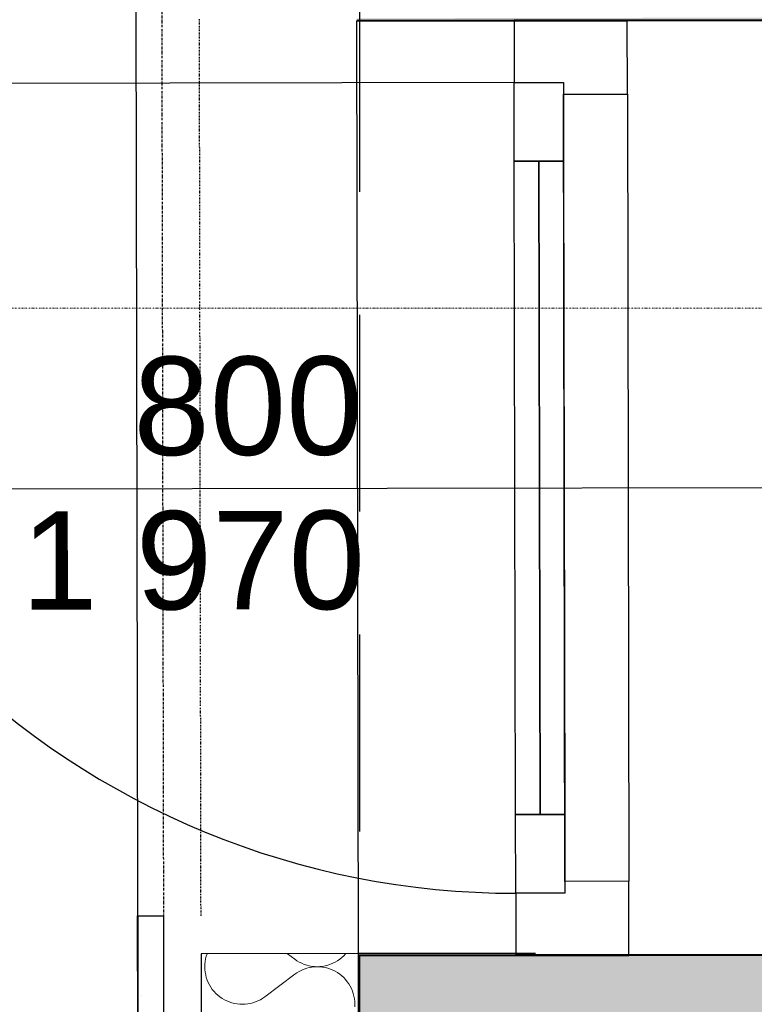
# Model space of a CAD drawing. Header units: millimetres. Extents: x -28761 to 4793, y -4271 to 20239.
# Tile 197 of 256: x -11324 to -10577, y 13847 to 14848. Entities that reach past the tile are written whole.
import ezdxf

# ---------------------------------------------------------------- set-up
doc = ezdxf.new("R2010")
doc.units = ezdxf.units.MM
doc.header["$MEASUREMENT"] = 0
for name, pattern in [('Wipeout_Contour', [1000, 0, -1000]), ('Čerchovaná M', [4.5, 2.5, -0.85, 0.3, -0.85]), ('Čerchovaná S', [3.5, 1.5, -0.85, 0.3, -0.85]), ('Čárkovaná', [325, 200, -125])]:
    doc.linetypes.add(name, pattern=pattern)
for name, color, linetype in [('5._POHLED ZÁPADNÍ_1_Konstrukce - nenosné', 7, 'Continuous'), ('5._POHLED ZÁPADNÍ_1_Konstrukce - nosné', 7, 'Continuous'), ('5._POHLED ZÁPADNÍ_1_Nové_Konstrukce - nenosné', 7, 'Continuous'), ('5._POHLED ZÁPADNÍ_1_Nové_Konstrukce - nosné', 7, 'Continuous'), ('5._POHLED ZÁPADNÍ_1_Nové_Kresby a obrázky', 7, 'Continuous'), ('5._POHLED ZÁPADNÍ_1_Nové_Otvory – Dveře', 7, 'Continuous'), ('5._POHLED ZÁPADNÍ_1_Nové_Otvory – Značky dveří', 7, 'Continuous'), ('5._POHLED ZÁPADNÍ_1_Nové_Výplně - Povrchové', 7, 'Continuous'), ('5._POHLED ZÁPADNÍ_1_Nové_Výplně – Řezové', 7, 'Continuous'), ('5._POHLED ZÁPADNÍ_1_Nové_ZJEDNODUŠENÝ DVŮR', 7, 'Continuous'), ('5._POHLED ZÁPADNÍ_1_Otvory – Značky dveří', 7, 'Continuous'), ('5._POHLED ZÁPADNÍ_1_Výplně – Řezové', 7, 'Continuous'), ('5._POHLED ZÁPADNÍ_1_Značky - řezy', 7, 'Continuous')]:
    doc.layers.add(name, color=color, linetype=linetype)
doc.styles.add('GENEROVANÝ_STYL_1', font='txt')

# ---------------------------------------------------------------- blocks, each defined once
blk = doc.blocks.new('*X34', base_point=(-30186.7, -6515.3))
at = {"layer": '5._POHLED ZÁPADNÍ_1_Nové_Výplně – Řezové', "color": 21, "linetype": 'Continuous', "lineweight": 20, "true_color": 0xffaaaa}
for p, q in [((-11134.7, 13893.1), (-11135.1, 13890.5)), ((-11134, 13895.8), (-11134.7, 13893.1)), ((-11133.2, 13898.2), (-11134, 13895.8)), ((-11051.6, 13898.4), (-11044.1, 13892.8)), ((-11044.1, 13892.8), (-11041.9, 13891.3)), ((-11041.9, 13891.3), (-11039.5, 13889.9)), ((-11003, 13889.9), (-11000.7, 13891.3)), ((-11000.7, 13891.3), (-10998.4, 13892.9)), ((-10998.4, 13892.9), (-10996.3, 13894.6)), ((-10996.3, 13894.6), (-10994.3, 13896.4)), ((-10994.3, 13896.4), (-10992.5, 13898.4)), ((-10992.5, 13898.4), (-10992.4, 13898.5)), ((-11135.4, 13887.8), (-11135.5, 13885)), ((-11135.5, 13885), (-11135.4, 13882.3)), ((-11135.1, 13890.5), (-11135.4, 13887.8)), ((-11135.4, 13882.3), (-11135.1, 13879.6)), ((-11039.5, 13889.9), (-11037.1, 13888.7)), ((-11037.1, 13881.8), (-11039.5, 13880.5)), ((-11037.1, 13888.7), (-11034.6, 13887.6)), ((-11034.6, 13882.8), (-11037.1, 13881.8)), ((-11034.6, 13887.6), (-11032, 13886.8)), ((-11032, 13883.7), (-11034.6, 13882.8)), ((-11032, 13886.8), (-11029.4, 13886.1)), ((-11029.4, 13884.4), (-11032, 13883.7)), ((-11029.4, 13886.1), (-11026.7, 13885.6)), ((-11026.7, 13884.8), (-11029.4, 13884.4)), ((-11026.7, 13885.6), (-11024, 13885.3)), ((-11024, 13885.1), (-11026.7, 13884.8)), ((-11024, 13885.3), (-11021.3, 13885.2)), ((-11021.3, 13885.2), (-11024, 13885.1)), ((-11021.3, 13885.2), (-11018.5, 13885.3)), ((-11018.5, 13885.2), (-11021.3, 13885.2)), ((-11018.5, 13885.3), (-11015.8, 13885.6)), ((-11015.8, 13884.9), (-11018.5, 13885.2)), ((-11015.8, 13885.6), (-11013.2, 13886.1)), ((-11013.2, 13884.4), (-11015.8, 13884.9)), ((-11013.2, 13886.1), (-11010.5, 13886.8)), ((-11010.5, 13883.7), (-11013.2, 13884.4)), ((-11010.5, 13886.8), (-11007.9, 13887.7)), ((-11007.9, 13882.9), (-11010.5, 13883.7)), ((-11007.9, 13887.7), (-11005.4, 13888.7)), ((-11005.4, 13881.8), (-11007.9, 13882.9)), ((-11005.4, 13888.7), (-11003, 13889.9)), ((-11003, 13880.6), (-11005.4, 13881.8)), ((-11135.1, 13879.6), (-11134.6, 13876.9)), ((-11134.6, 13876.9), (-11134, 13874.3)), ((-11134, 13874.3), (-11133.1, 13871.7)), ((-11133.1, 13871.7), (-11132.1, 13869.2)), ((-11074.5, 13854.7), (-11044.1, 13877.6)), ((-11041.9, 13879.1), (-11044.1, 13877.6)), ((-11039.5, 13880.5), (-11041.9, 13879.1)), ((-11000.6, 13879.2), (-11003, 13880.6)), ((-10998.4, 13877.7), (-11000.6, 13879.2)), ((-10996.3, 13876), (-10998.4, 13877.7)), ((-10994.3, 13874.1), (-10996.3, 13876)), ((-10992.4, 13872.2), (-10994.3, 13874.1)), ((-10990.7, 13870), (-10992.4, 13872.2)), ((-11132.1, 13869.2), (-11130.8, 13866.8)), ((-11130.8, 13866.8), (-11129.4, 13864.5)), ((-11129.4, 13864.5), (-11127.9, 13862.2)), ((-11127.9, 13862.2), (-11126.2, 13860.1)), ((-10989.2, 13867.8), (-10990.7, 13870)), ((-10987.8, 13865.5), (-10989.2, 13867.8)), ((-10986.6, 13863), (-10987.8, 13865.5)), ((-10985.5, 13860.5), (-10986.6, 13863)), ((-11126.2, 13860.1), (-11124.3, 13858.1)), ((-11124.3, 13858.1), (-11122.3, 13856.3)), ((-11122.3, 13856.3), (-11120.2, 13854.6)), ((-11120.2, 13854.6), (-11118, 13853)), ((-11118, 13853), (-11115.6, 13851.6)), ((-11115.6, 13851.6), (-11113.2, 13850.4)), ((-11081.5, 13850.5), (-11079.1, 13851.7)), ((-11079.1, 13851.7), (-11076.7, 13853.1)), ((-11076.7, 13853.1), (-11074.5, 13854.7)), ((-10984.6, 13858), (-10985.5, 13860.5)), ((-10984, 13855.3), (-10984.6, 13858)), ((-10983.5, 13852.6), (-10984, 13855.3)), ((-10983.2, 13849.9), (-10983.5, 13852.6)), ((-11113.2, 13850.4), (-11110.7, 13849.4)), ((-11110.7, 13849.4), (-11108.1, 13848.5)), ((-11108.1, 13848.5), (-11105.4, 13847.9)), ((-11105.4, 13847.9), (-11102.8, 13847.4)), ((-11102.8, 13847.4), (-11100.1, 13847.1)), ((-11100.1, 13847.1), (-11097.3, 13847)), ((-11097.3, 13847), (-11094.6, 13847.1)), ((-11094.6, 13847.1), (-11091.9, 13847.4)), ((-11091.9, 13847.4), (-11089.2, 13847.9)), ((-11089.2, 13847.9), (-11086.6, 13848.6)), ((-11086.6, 13848.6), (-11084, 13849.5)), ((-11084, 13849.5), (-11081.5, 13850.5)), ((-10983.1, 13847.2), (-10983.2, 13849.9)), ((-10983.2, 13844.5), (-10983.1, 13847.2))]:
    blk.add_line(p, q, dxfattribs=at)

msp = doc.modelspace()

# ---------------------------------------------------------------- hatches: boundary and pattern name
at = {"layer": '5._POHLED ZÁPADNÍ_1_Výplně – Řezové', "linetype": 'Continuous', "lineweight": 13}
for points in [[(-10981.2, 14849.2), (-10981.2, 14846.6), (-10531.2, 14847.4), (-10531.3, 14850)], [(-10979.5, 13896.6), (-10978, 13084.4), (-10528, 13085.2), (-10529.5, 13897.4)]]:
    msp.add_hatch(color=254, dxfattribs=at).paths.add_polyline_path(points)

# ---------------------------------------------------------------- linework, layer by layer
at = {"layer": '5._POHLED ZÁPADNÍ_1_Konstrukce - nosné', "color": 7, "linetype": 'Continuous', "lineweight": 50}
for p, q in [((-10981.2, 14846.6), (-10821.2, 14846.9)), ((-10821.2, 14846.9), (-10706.2, 14847.1)), ((-10706.2, 14847.1), (-10531.2, 14847.4)), ((-10979.5, 13896.6), (-10819.5, 13896.9)), ((-10819.5, 13896.9), (-10704.5, 13897.1)), ((-10704.5, 13897.1), (-10529.5, 13897.4))]:
    msp.add_line(p, q, dxfattribs=at)
at = {"layer": '5._POHLED ZÁPADNÍ_1_Konstrukce - nosné', "color": 7, "linetype": 'Continuous', "lineweight": 50, "flags": 128}
msp.add_lwpolyline([(-10979.5, 13896.6), (-10978, 13084.4)], dxfattribs=at)
at = {"layer": '5._POHLED ZÁPADNÍ_1_Nové_Kresby a obrázky', "color": 1, "linetype": 'Čerchovaná S', "lineweight": 25}
msp.add_line((-11139.4, 13936.9), (-11141, 14848.9), dxfattribs=at)
at = {"layer": '5._POHLED ZÁPADNÍ_1_Nové_Otvory – Dveře', "color": 1, "linetype": 'Continuous', "lineweight": 25}
for p, q in [((-10981.2, 14846.6), (-10821.2, 14846.9)), ((-10979.5, 13896.6), (-10981.2, 14846.6)), ((-10706.2, 14847.1), (-10821.2, 14846.9)), ((-10821.2, 14846.9), (-10706.2, 14847.1)), ((-10821.2, 14846.9), (-10706.2, 14847.1)), ((-10821.2, 14846.9), (-10821.1, 14783.9)), ((-10706.2, 14847.1), (-10531.2, 14847.4)), ((-10706.1, 14772.1), (-10706.2, 14847.1)), ((-10821.1, 14783.9), (-11645.1, 14782.4)), ((-10821.1, 14783.9), (-10771.1, 14784)), ((-10821.1, 14783.9), (-10771.1, 14784)), ((-10821, 14703.9), (-10821.1, 14783.9)), ((-10771.1, 14784), (-10771.1, 14772)), ((-10771.1, 14784), (-10771, 14704)), ((-10771.1, 14772), (-10706.1, 14772.1)), ((-10769.6, 13972), (-10771.1, 14772)), ((-10706.1, 14772.1), (-10704.6, 13972.1)), ((-10771, 14704), (-10821, 14703.9)), ((-10794.8, 14039.9), (-10796, 14703.9)), ((-10819.8, 14039.9), (-10769.8, 14040)), ((-10819.6, 13959.9), (-10819.8, 14039.9)), ((-10769.8, 14040), (-10769.6, 13960)), ((-10704.6, 13972.1), (-10769.6, 13972)), ((-10769.6, 13972), (-10769.6, 13960)), ((-10704.5, 13897.1), (-10704.6, 13972.1)), ((-10769.6, 13960), (-10819.6, 13959.9)), ((-10769.6, 13960), (-10819.6, 13959.9)), ((-10819.6, 13959.9), (-10819.5, 13896.9)), ((-10979.5, 13896.6), (-10819.5, 13896.9)), ((-10819.5, 13896.9), (-10704.5, 13897.1)), ((-10819.5, 13896.9), (-10704.5, 13897.1)), ((-10819.5, 13896.9), (-10704.5, 13897.1)), ((-10704.5, 13897.1), (-10529.5, 13897.4))]:
    msp.add_line(p, q, dxfattribs=at)
at = {"layer": '5._POHLED ZÁPADNÍ_1_Nové_Otvory – Dveře', "color": 1, "linetype": 'Continuous', "lineweight": 25, "flags": 128}
for points in [[(-10819.8, 14039.9), (-10821, 14703.9), (-10796, 14703.9), (-10794.8, 14039.9)], [(-10794.8, 14039.9), (-10796, 14703.9), (-10771, 14704), (-10769.8, 14040)]]:
    msp.add_lwpolyline(points, close=True, dxfattribs=at)
at = {"layer": '5._POHLED ZÁPADNÍ_1_Nové_Otvory – Dveře', "color": 1, "linetype": 'Continuous', "lineweight": 25}
msp.add_arc((-10821.1, 14783.9), 824, 180.105, 270.105, dxfattribs=at)

# ---------------------------------------------------------------- wipeouts: each hides what was drawn before it
at = {"color": 254, "linetype": 'Wipeout_Contour', "lineweight": 0, "ltscale": 70334.196877}
msp.add_wipeout([(-11177.3, 13936.8), (-11203.9, 13936.8), (-11202.5, 13185.9), (-11175.9, 13185.9)], dxfattribs=at).dxf.layer = '5._POHLED ZÁPADNÍ_1_Nové_Výplně – Řezové'

# ---------------------------------------------------------------- next in the draw order: hatches: boundary and pattern name
at = {"layer": '5._POHLED ZÁPADNÍ_1_Nové_Výplně – Řezové', "linetype": 'Continuous', "lineweight": 20, "true_color": 0xffaaaa}
h = msp.add_hatch(dxfattribs=at)
h.set_pattern_fill('Omítka_01_0001', color=21, style=0, pattern_type=2)
h.set_pattern_definition([(0, (0, 0), (0, 86.60254), [0, -50]), (0, (25, 43.3), (0, 86.60254), [0, -50])])
h.paths.add_polyline_path([(-11177.3, 13936.8), (-11203.9, 13936.8), (-11202.5, 13185.9), (-11175.9, 13185.9)])

# ---------------------------------------------------------------- next in the draw order: linework, layer by layer
at = {"layer": '5._POHLED ZÁPADNÍ_1_Nové_ZJEDNODUŠENÝ DVŮR', "color": 1, "linetype": 'Continuous', "lineweight": 25}
msp.add_line((-11175.9, 13185.9), (-11177.3, 13936.8), dxfattribs=at)
at = {"layer": '5._POHLED ZÁPADNÍ_1_Nové_ZJEDNODUŠENÝ DVŮR', "color": 1, "linetype": 'Čerchovaná M', "lineweight": 25, "flags": 128}
msp.add_lwpolyline([(-11172.9, 11631.7), (-11185.1, 18095.8)], dxfattribs=at)

# ---------------------------------------------------------------- next in the draw order: wipeouts: each hides what was drawn before it
at = {"color": 254, "linetype": 'Wipeout_Contour', "lineweight": 0, "ltscale": 69788.779978}
msp.add_wipeout([(-10979.4, 13898.5), (-11139.4, 13898.2), (-11137.9, 13086), (-10977.9, 13086.3)], dxfattribs=at).dxf.layer = '5._POHLED ZÁPADNÍ_1_Nové_Výplně – Řezové'

# ---------------------------------------------------------------- next in the draw order: linework, layer by layer
at = {"layer": '5._POHLED ZÁPADNÍ_1_Nové_Konstrukce - nenosné', "color": 1, "linetype": 'Čárkovaná', "lineweight": 25}
msp.add_line((-10978, 13697.8), (-10978, 14997), dxfattribs=at)
at = {"layer": '5._POHLED ZÁPADNÍ_1_Nové_Konstrukce - nosné', "color": 1, "linetype": 'Continuous', "lineweight": 25}
for q in [(-11139.4, 13898.2), (-10979.4, 13898.5)]:
    msp.add_line((-10799.4, 13898.8), q, dxfattribs=at)
at = {"layer": '5._POHLED ZÁPADNÍ_1_Nové_Konstrukce - nosné', "color": 1, "linetype": 'Continuous', "lineweight": 25, "flags": 128}
for points in [[(-11139.4, 13898.2), (-11137.9, 13086)], [(-10977.9, 13086.3), (-10979.4, 13898.5)]]:
    msp.add_lwpolyline(points, dxfattribs=at)
at = {"layer": '5._POHLED ZÁPADNÍ_1_Nové_Otvory – Dveře', "color": 1, "linetype": 'Continuous', "lineweight": 25}
for q in [(-11139.4, 13898.2), (-10979.4, 13898.5)]:
    msp.add_line((-10799.4, 13898.8), q, dxfattribs=at)

# ---------------------------------------------------------------- next in the draw order: block references
at = {"layer": '5._POHLED ZÁPADNÍ_1_Konstrukce - nenosné', "color": 9, "linetype": 'Continuous', "lineweight": 13}
msp.add_blockref('*X34', (-30186.7, -6515.3), dxfattribs=at)

# ---------------------------------------------------------------- next in the draw order: wipeouts: each hides what was drawn before it
at = {"color": 254, "linetype": 'Wipeout_Contour', "lineweight": 0, "ltscale": 58725.541241}
msp.add_wipeout([(-11211.9, 18097.7), (-11199.6, 11631.6), (-11211.8, 18097.7)], dxfattribs=at).dxf.layer = '5._POHLED ZÁPADNÍ_1_Nové_Výplně - Povrchové'

# ---------------------------------------------------------------- next in the draw order: linework, layer by layer
at = {"layer": '5._POHLED ZÁPADNÍ_1_Nové_Otvory – Dveře', "color": 1, "linetype": 'Continuous', "lineweight": 25}
msp.add_line((-11203.9, 13936.8), (-11177.3, 13936.8), dxfattribs=at)
at = {"layer": '5._POHLED ZÁPADNÍ_1_Nové_Otvory – Značky dveří', "color": 1, "linetype": 'Continuous', "lineweight": 25}
msp.add_line((-11580.4, 14370.5), (-10430.4, 14372.6), dxfattribs=at)
at = {"layer": '5._POHLED ZÁPADNÍ_1_Nové_ZJEDNODUŠENÝ DVŮR', "color": 1, "linetype": 'Continuous', "lineweight": 25}
for p, q in [((-11202.5, 13185.9), (-11203.9, 13936.8)), ((-11203.9, 13936.8), (-11177.3, 13936.8))]:
    msp.add_line(p, q, dxfattribs=at)
at = {"layer": '5._POHLED ZÁPADNÍ_1_Nové_ZJEDNODUŠENÝ DVŮR', "color": 1, "linetype": 'Continuous', "lineweight": 25, "flags": 128}
msp.add_lwpolyline([(-11211.9, 18097.7), (-11199.6, 11631.6)], dxfattribs=at)
at = {"layer": '5._POHLED ZÁPADNÍ_1_Značky - řezy', "color": 154, "linetype": 'Čerchovaná S', "lineweight": 13}
msp.add_line((-25821.9, 14554.5), (-2556, 14554.5), dxfattribs=at)

# ---------------------------------------------------------------- next in the draw order: texts
at = {"layer": '5._POHLED ZÁPADNÍ_1_Otvory – Značky dveří', "color": 1, "linetype": 'Continuous', "lineweight": 25, "char_height": 100, "rotation": 0.105, "style": 'GENEROVANÝ_STYL_1'}
for s, insert, attachment_point in [('\\A1;{\\pql;\\pt0;\\fArial|b0|i0|c238|p38;800}', (-11208.1, 14403.8), 7), ('\\A1;{\\pql;\\pt0;\\fArial|b0|i0|c238|p38;1\xa0970}', (-11322.3, 14348.1), 1)]:
    msp.add_mtext(s, dxfattribs=dict(at, insert=insert, attachment_point=attachment_point))

doc.saveas('drawing.dxf')
